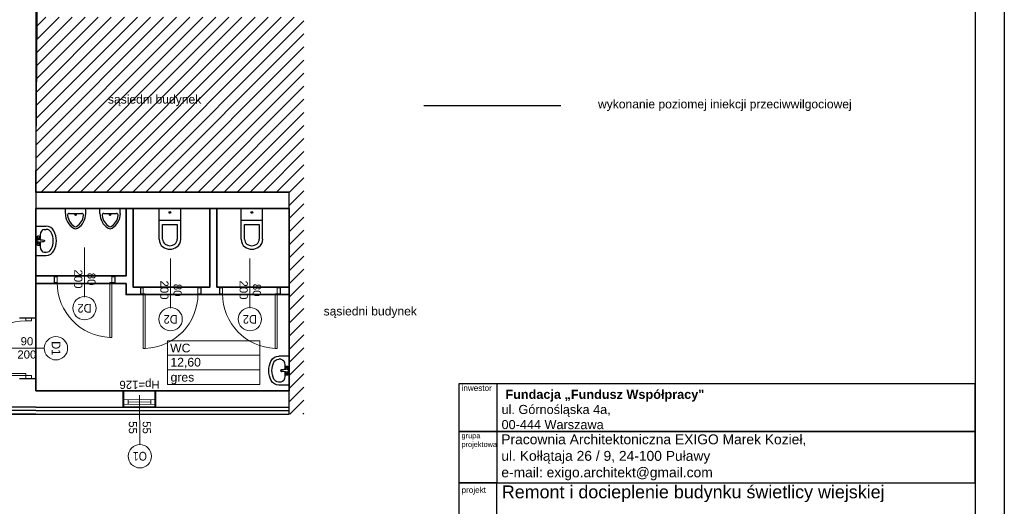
# Model space of a CAD drawing. Header units: millimetres. Extents: x -94648 to 68781, y -29623 to 11990.
# Tile 119 of 181: x 10046 to 11737, y -13161 to -12326. Entities that reach past the tile are written whole.
import ezdxf
from ezdxf.enums import TextEntityAlignment as Align

# ---------------------------------------------------------------- set-up
doc = ezdxf.new("R2010")
doc.units = ezdxf.units.MM
doc.linetypes.add('BUD', pattern=[0])
for name, color, linetype, lineweight in [('-DRZWI I OKNA', 4, 'Continuous', 5), ('A_POWTARZALNE$0$A21_DRZWI_OKNA', 153, 'Continuous', 15), ('A_POWTARZALNE$0$A30_OPIS_POM', 2, 'Continuous', 18), ('A_POWTARZALNE$0$DRZWI OPIS', 2, 'Continuous', 15), ('A_POWTARZALNE$0$OKNA OPIS', 153, 'Continuous', 20), ('A_POWTARZALNE$0$opisy drzwi okien', 3, 'Continuous', 15), ('Wykonawcze', 7, 'Continuous', 15), ('Ściany', 7, 'Continuous', 40)]:
    doc.layers.add(name, color=color, linetype=linetype, lineweight=lineweight)
for name, color, linetype in [('A_TABELKA', 7, 'Continuous'), ('A_TEXT', 1, 'Continuous'), ('HATCH', 204, 'Continuous'), ('Sanitarne', 2, 'Continuous')]:
    doc.layers.add(name, color=color, linetype=linetype)
doc.layers.add('Area', color=6, linetype='Continuous', lineweight=35, plot=False)
doc.styles.add('A_POWTARZALNE$0$Arial', font='arial.ttf')
doc.styles.add('A_POWTARZALNE$0$ISO', font='arial.ttf')
doc.styles.add('bc tabelka nazwy', font='arial.ttf', dxfattribs={"height": 0.45})
doc.styles.get("Standard").update_dxf_attribs({"font": 'arial.ttf'})
doc.linetypes.add('TRACKS', pattern='A,3.81,[130,ltypeshp.shx,S=6.35,R=0,X=0,Y=0],3.81', length=7.62)
doc.linetypes.add('ZIGZAG', pattern='A,0.00254,-5.08,[131,ltypeshp.shx,S=5.08,R=0,X=-5.08,Y=0],-10.16,[131,ltypeshp.shx,S=5.08,R=180,X=5.08,Y=0],-5.08', length=20.32254)

# ---------------------------------------------------------------- blocks, each defined once
blk = doc.blocks.new('A_POWTARZALNE$0$drzwi 104 mur')
at = {"color": 8, "linetype": 'Continuous'}
for p, q in [((0.1, 47), (0.1, 52)), ((10.1, 52), (10.1, 47)), ((0.1, 47), (-93.8, 47)), ((-93.8, 43.5), (-93.8, 47)), ((0.1, 43.5), (-93.8, 43.5)), ((10.1, 47), (0.1, 47)), ((0.1, 43.5), (0.1, 47)), ((24.7, 0), (-24.7, 0)), ((10.1, -47), (0.1, -47)), ((0.1, -47), (0.1, -52)), ((10.1, -52), (10.1, -47))]:
    blk.add_line(p, q, dxfattribs=at)
blk.add_arc((0.1, 47), 94, 182.1338, 270, dxfattribs=at)
blk = doc.blocks.new('A_POWTARZALNE$0$znak drzwi')
at = {"color": 8, "linetype": 'ByBlock'}
blk.add_line((0, 84.2), (0, 0), dxfattribs=at)
at = {"layer": 'A_POWTARZALNE$0$opisy drzwi okien', "color": 8}
blk.add_circle((0, 104.2), 20, dxfattribs=at)
at = {"color": 8, "linetype": 'ByBlock', "style": 'A_POWTARZALNE$0$ISO'}
for tag, p in [('S', (-5, 54.2)), ('H', (17.7, 54.2))]:
    blk.add_attdef(tag, text='', height=14, rotation=90, dxfattribs=at).set_placement(p, align=Align.CENTER)
at = {"layer": 'A_POWTARZALNE$0$opisy drzwi okien', "color": 8, "style": 'A_POWTARZALNE$0$ISO', "width": 0.824464}
blk.add_attdef('DX', text='', height=15, dxfattribs=at).set_placement((-12, 96.7), (12, 96.7), align=Align.FIT)
blk = doc.blocks.new('A_POWTARZALNE$0$znak okna')
at = {"color": 8, "linetype": 'Continuous'}
blk.add_line((0, -85), (0, 0), dxfattribs=at)
at = {"layer": 'A_POWTARZALNE$0$opisy drzwi okien', "color": 8}
blk.add_circle((0, -105), 20, dxfattribs=at)
at = {"color": 8, "style": 'A_POWTARZALNE$0$ISO'}
for tag, rotation, p in [('HP', 360, (0, 5.5)), ('SO', 90, (-5, -50.3)), ('HO', 90, (18.8, -50.3))]:
    blk.add_attdef(tag, text='', height=14, rotation=rotation, dxfattribs=at).set_placement(p, align=Align.CENTER)
at = {"layer": 'A_POWTARZALNE$0$opisy drzwi okien', "color": 8, "style": 'A_POWTARZALNE$0$ISO', "width": 0.7927}
blk.add_attdef('OX', text='', height=15, dxfattribs=at).set_placement((-12, -112.5), (12, -112.5), align=Align.FIT)
blk = doc.blocks.new('A$C2B0F0387')
at = {"layer": 'Sanitarne', "color": 8}
for p, q in [((0, 88), (0, 0)), ((0, 0), (350, 0)), ((0, 0), (350, 0)), ((0, 0), (350, 0)), ((0, 0), (350, 0)), ((0, 0), (350, 0)), ((0, 0), (350, 0)), ((0, 0), (350, 0)), ((0, 0), (350, 0)), ((0, 0), (350, 0)), ((0, 0), (350, 0)), ((0, 0), (350, 0)), ((0, 0), (350, 0)), ((0, 0), (350, 0)), ((0, 0), (350, 0)), ((0, 0), (350, 0)), ((0, 0), (350, 0)), ((0, 0), (350, 0)), ((0, 0), (350, 0)), ((0, 0), (350, 0)), ((0, 0), (350, 0)), ((0, 0), (350, 0)), ((0, 0), (350, 0)), ((0, 0), (350, 0)), ((0, 0), (350, 0)), ((0, 0), (350, 0)), ((0, 0), (350, 0)), ((0, 0), (350, 0)), ((0, 0), (350, 0)), ((0, 0), (350, 0)), ((0, 0), (350, 0)), ((0, 0), (350, 0)), ((0, 0), (350, 0)), ((0, 0), (350, 0)), ((0, 0), (350, 0)), ((0, 0), (350, 0)), ((0, 0), (350, 0)), ((0, 0), (350, 0)), ((0, 0), (350, 0)), ((0, 0), (350, 0)), ((0, 0), (350, 0)), ((0, 0), (350, 0)), ((0, 0), (350, 0)), ((0, 0), (350, 0)), ((0, 0), (350, 0)), ((282, 88), (68, 88)), ((282, 88), (68, 88)), ((282, 88), (68, 88)), ((282, 88), (68, 88)), ((282, 88), (68, 88)), ((282, 88), (68, 88)), ((282, 88), (68, 88)), ((282, 88), (68, 88)), ((282, 88), (68, 88)), ((282, 88), (68, 88)), ((282, 88), (68, 88)), ((282, 88), (68, 88)), ((282, 88), (68, 88)), ((282, 88), (68, 88)), ((282, 88), (68, 88)), ((282, 88), (68, 88)), ((282, 88), (68, 88)), ((282, 88), (68, 88)), ((282, 88), (68, 88)), ((282, 88), (68, 88)), ((282, 88), (68, 88)), ((282, 88), (68, 88)), ((282, 88), (68, 88)), ((282, 88), (68, 88)), ((282, 88), (68, 88)), ((282, 88), (68, 88)), ((282, 88), (68, 88)), ((282, 88), (68, 88)), ((282, 88), (68, 88)), ((282, 88), (68, 88)), ((282, 88), (68, 88)), ((282, 88), (68, 88)), ((350, 88), (350, 0))]:
    blk.add_line(p, q, dxfattribs=at)
blk.add_circle((175, 110), 12.6, dxfattribs=at)
for centre, radius, start, end in [((297, 88), 298, 121.8908, 180), ((175, 284), 65.6, 58.1092, 121.8908), ((52, 88), 298, 0, 58.1092), ((297, 88), 263, 121.8908, 172.4725), ((175, 284), 30.6, 58.1092, 121.8908), ((52, 88), 263, 7.5275, 58.1092), ((68, 118), 30.6, 172.9418, 270), ((282, 118), 30.6, 270, 7.0582)]:
    blk.add_arc(centre, radius, start, end, dxfattribs=at)
blk = doc.blocks.new('A$C5772454B')
at = {"layer": 'Sanitarne', "color": 8}
for p, q in [((0, 169), (0, 699)), ((0, 699), (370, 699)), ((370, 169), (370, 699)), ((0, 499), (370, 499)), ((60, 169), (60, 424)), ((60, 424), (310, 424)), ((310, 424), (310, 169))]:
    blk.add_line(p, q, dxfattribs=at)
blk.add_ellipse((185, 630), major_axis=(-15.3, 0), ratio=0.999954, dxfattribs=at)
for centre, major_axis, start_param, end_param in [((163, 169), (-163, 0), 0, 0.927295), ((163, 169), (-103, 0), 0, 0.927295), ((208, 169), (-103, 0), 2.214297, 3.141593), ((208, 169), (-163, 0), 2.214297, 3.141593), ((185, 199), (-200, 0), 0.927363, 2.214297), ((185, 199), (-140, 0), 0.927295, 2.214297)]:
    blk.add_ellipse(centre, major_axis=major_axis, ratio=0.999954, start_param=start_param, end_param=end_param, dxfattribs=at)
blk = doc.blocks.new('A$C53951A9D')
at = {"layer": 'Sanitarne', "color": 8}
for p, q in [((0, 500), (178, 500)), ((0, 500), (0, 0)), ((72, 349), (72, 270)), ((143, 446), (178, 446)), ((18, 274), (17, 274)), ((17, 274), (17, 273)), ((18, 274), (17, 274)), ((17, 274), (17, 273)), ((17, 273), (17, 273)), ((17, 273), (17, 272)), ((17, 273), (17, 273)), ((17, 273), (17, 272)), ((17, 272), (17, 228)), ((17, 228), (17, 227)), ((17, 228), (17, 227)), ((17, 227), (17, 227)), ((17, 227), (17, 227)), ((17, 227), (18, 226)), ((17, 227), (17, 227)), ((17, 227), (17, 227)), ((17, 227), (18, 226)), ((19, 317), (18, 315)), ((18, 315), (18, 313)), ((18, 313), (18, 311)), ((30, 278), (18, 311)), ((18, 311), (19, 309)), ((30, 278), (18, 311)), ((19, 275), (18, 275)), ((18, 275), (18, 274)), ((19, 275), (18, 275)), ((18, 275), (18, 274)), ((18, 274), (18, 274)), ((18, 274), (18, 274)), ((18, 226), (18, 226)), ((18, 226), (18, 225)), ((18, 226), (18, 226)), ((18, 226), (18, 225)), ((18, 225), (19, 225)), ((18, 225), (19, 225)), ((30, 222), (18, 189)), ((19, 191), (18, 189)), ((19, 191), (18, 189)), ((18, 189), (18, 187)), ((18, 187), (18, 185)), ((18, 185), (19, 183)), ((19, 317), (23, 322)), ((19, 309), (21, 307)), ((20, 275), (19, 275)), ((19, 275), (19, 275)), ((20, 275), (19, 275)), ((19, 275), (19, 275)), ((19, 225), (19, 225)), ((19, 225), (20, 225)), ((19, 225), (19, 225)), ((19, 225), (20, 225)), ((21, 193), (19, 191)), ((21, 193), (19, 191)), ((19, 183), (23, 178)), ((32, 275), (20, 275)), ((20, 225), (32, 225)), ((21, 307), (23, 306)), ((23, 194), (21, 193)), ((23, 194), (21, 193)), ((24, 324), (23, 322)), ((23, 306), (26, 304)), ((26, 196), (23, 194)), ((26, 196), (23, 194)), ((23, 178), (24, 177)), ((26, 325), (24, 324)), ((24, 177), (26, 175)), ((29, 326), (26, 325)), ((26, 304), (30, 303)), ((30, 197), (26, 196)), ((30, 197), (26, 196)), ((26, 175), (29, 174)), ((32, 327), (29, 326)), ((29, 174), (32, 173)), ((30, 303), (34, 302)), ((30, 278), (31, 277)), ((30, 278), (31, 277)), ((31, 223), (30, 222)), ((31, 223), (30, 222)), ((34, 198), (30, 197)), ((34, 198), (30, 197)), ((31, 277), (31, 276)), ((31, 277), (31, 276)), ((31, 276), (33, 275)), ((31, 276), (33, 275)), ((33, 225), (31, 224)), ((33, 225), (31, 224)), ((31, 224), (31, 223)), ((31, 224), (31, 223)), ((35, 328), (32, 327)), ((32, 275), (32, 275)), ((32, 225), (32, 225)), ((32, 173), (35, 172)), ((33, 275), (34, 274)), ((33, 275), (34, 274)), ((34, 226), (33, 225)), ((34, 226), (33, 225)), ((34, 302), (38, 301)), ((34, 274), (36, 273)), ((34, 274), (36, 273)), ((36, 227), (34, 226)), ((36, 227), (34, 226)), ((38, 199), (34, 198)), ((38, 199), (34, 198)), ((38, 328), (35, 328)), ((35, 172), (38, 172)), ((36, 273), (38, 273)), ((36, 273), (38, 273)), ((38, 227), (36, 227)), ((38, 227), (36, 227)), ((42, 329), (38, 328)), ((38, 301), (42, 301)), ((38, 273), (40, 273)), ((38, 273), (40, 273)), ((40, 227), (38, 227)), ((40, 227), (38, 227)), ((42, 199), (38, 199)), ((42, 199), (38, 199)), ((38, 172), (42, 172)), ((40, 273), (42, 273)), ((40, 273), (42, 273)), ((42, 227), (40, 227)), ((42, 227), (40, 227)), ((45, 328), (42, 329)), ((42, 301), (46, 301)), ((42, 273), (44, 273)), ((42, 273), (44, 273)), ((44, 227), (42, 227)), ((44, 227), (42, 227)), ((46, 199), (42, 199)), ((46, 199), (42, 199)), ((42, 172), (45, 172)), ((44, 273), (46, 273)), ((44, 273), (46, 273)), ((46, 227), (44, 227)), ((46, 227), (44, 227)), ((49, 328), (45, 328)), ((45, 172), (49, 172)), ((46, 301), (50, 302)), ((46, 273), (48, 273)), ((46, 273), (48, 273)), ((48, 227), (46, 227)), ((48, 227), (46, 227)), ((50, 198), (46, 199)), ((50, 198), (46, 199)), ((48, 273), (50, 274)), ((48, 273), (50, 274)), ((50, 226), (48, 227)), ((50, 226), (48, 227)), ((52, 327), (49, 328)), ((49, 172), (52, 173)), ((50, 302), (54, 303)), ((50, 274), (51, 275)), ((50, 274), (51, 275)), ((51, 225), (50, 226)), ((51, 225), (50, 226)), ((54, 197), (50, 198)), ((54, 197), (50, 198)), ((51, 275), (52, 276)), ((51, 275), (52, 276)), ((52, 224), (51, 225)), ((52, 224), (51, 225)), ((55, 326), (52, 327)), ((52, 276), (53, 277)), ((54, 275), (52, 275)), ((52, 275), (52, 275)), ((52, 225), (54, 225)), ((52, 225), (54, 225)), ((52, 225), (52, 225)), ((53, 223), (52, 224)), ((53, 223), (52, 224)), ((52, 173), (55, 174)), ((53, 277), (54, 278)), ((54, 222), (53, 223)), ((54, 222), (53, 223)), ((54, 278), (65, 311)), ((54, 303), (57, 304)), ((54, 275), (54, 275)), ((55, 275), (54, 275)), ((54, 275), (54, 275)), ((54, 225), (54, 225)), ((54, 225), (55, 225)), ((54, 225), (54, 225)), ((54, 225), (55, 225)), ((54, 222), (65, 189)), ((57, 196), (54, 197)), ((57, 196), (54, 197)), ((57, 325), (55, 326)), ((55, 275), (62, 272)), ((55, 225), (62, 228)), ((55, 225), (62, 228)), ((55, 174), (57, 175)), ((59, 324), (57, 325)), ((57, 304), (60, 306)), ((60, 194), (57, 196)), ((60, 194), (57, 196)), ((57, 175), (59, 177)), ((61, 322), (59, 324)), ((59, 177), (61, 178)), ((60, 306), (63, 307)), ((63, 193), (60, 194)), ((64, 317), (61, 322)), ((61, 272), (73, 269)), ((61, 228), (73, 231)), ((64, 183), (61, 178)), ((63, 307), (64, 309)), ((64, 191), (63, 193)), ((65, 315), (64, 317)), ((64, 309), (65, 311)), ((65, 189), (64, 191)), ((64, 183), (65, 185)), ((66, 313), (65, 315)), ((65, 311), (66, 313)), ((66, 187), (65, 189)), ((65, 185), (66, 187)), ((72, 230), (72, 151)), ((73, 269), (90, 267)), ((73, 231), (90, 233)), ((90, 267), (111, 265)), ((90, 233), (111, 235)), ((111, 265), (134, 263)), ((111, 235), (134, 237)), ((134, 263), (136, 263)), ((134, 263), (136, 263)), ((136, 237), (134, 237)), ((136, 237), (134, 237)), ((136, 263), (138, 262)), ((136, 263), (136, 263)), ((136, 263), (138, 262)), ((136, 263), (136, 263)), ((138, 238), (136, 237)), ((138, 238), (136, 237)), ((136, 237), (136, 237)), ((136, 237), (136, 237)), ((138, 262), (140, 261)), ((140, 239), (138, 238)), ((140, 239), (138, 238)), ((140, 261), (142, 260)), ((142, 240), (140, 239)), ((142, 260), (143, 258)), ((142, 260), (143, 258)), ((143, 242), (142, 240)), ((143, 242), (142, 240)), ((143, 258), (144, 257)), ((143, 258), (144, 257)), ((144, 243), (143, 242)), ((144, 243), (143, 242)), ((144, 257), (145, 254)), ((144, 257), (145, 254)), ((144, 256), (145, 255)), ((145, 246), (144, 243)), ((145, 246), (144, 243)), ((145, 245), (144, 244)), ((145, 255), (146, 253)), ((145, 254), (146, 252)), ((145, 254), (146, 252)), ((146, 248), (145, 246)), ((146, 248), (145, 246)), ((146, 247), (145, 245)), ((146, 253), (146, 252)), ((146, 252), (146, 250)), ((146, 252), (146, 250)), ((146, 252), (146, 250)), ((146, 250), (146, 248)), ((146, 250), (146, 248)), ((146, 250), (146, 248)), ((146, 248), (146, 247)), ((0, 0), (178, 0)), ((72, 151), (72, 151)), ((143, 54), (178, 54))]:
    blk.add_line(p, q, dxfattribs=at)
for centre, major_axis, ratio, start_param, end_param in [((143, 349), (0, -96.6), 0.732363, 3.141593, 4.712389), ((178, 349), (0, 151), 0.975758, 5.209364, 6.283185), ((178, 349), (0, 96.6), 0.975758, 5.209364, 6.283185), ((0, 250), (0, 304), 0.975758, 4.215414, 5.209364), ((0, 250), (0, 359), 0.975758, 4.215414, 5.209364), ((143, 151), (0, -96.6), 0.732363, 4.712389, 6.283185), ((178, 151), (0, 96.6), 0.975758, 3.141593, 4.215414), ((178, 151), (0, 151), 0.975758, 3.141593, 4.215414)]:
    blk.add_ellipse(centre, major_axis=major_axis, ratio=ratio, start_param=start_param, end_param=end_param, dxfattribs=at)
blk = doc.blocks.new('A_POWTARZALNE$0$ddd')
at = {"color": 8}
for p, q in [((2946.6, 2004.6), (2946.6, 1929.6)), ((2946.6, 2004.6), (3105.6, 2004.6)), ((3105.6, 2004.6), (3105.6, 1929.6)), ((2946.6, 1979.6), (3105.6, 1979.6)), ((2946.6, 1954.6), (3105.6, 1954.6)), ((2946.6, 1929.6), (3105.6, 1929.6))]:
    blk.add_line(p, q, dxfattribs=at)
at = {"color": 8, "style": 'A_POWTARZALNE$0$Arial'}
for tag, p in [('NAZWA_POMIESZCZENIA', (2951.3, 1984.7)), ('POWIERZCHNIA', (2951.8, 1960.3)), ('RODZAJ_POSADZKI', (2952, 1934.5))]:
    blk.add_attdef(tag, p, '', height=15, dxfattribs=at)

msp = doc.modelspace()

# ---------------------------------------------------------------- hatches: boundary and pattern name
at = {"linetype": 'BUD'}
h = msp.add_hatch(dxfattribs=at)
h.set_pattern_fill('ANSI31', color=252, scale=5)
h.set_pattern_definition([(45, (5013.308, 0), (-11.22532, 11.22532), [])])
h.paths.add_polyline_path([(10533.8922, -12321.65118), (10508.70774, -12321.65118), (10073.70774, -12321.65118), (10073.70774, -12621.65118), (10508.70774, -12621.65118), (10508.70774, -13002.65118), (10533.8922, -13002.65118)])
h.paths.add_polyline_path([(10193.01278, -12477.93775), (10360.7489, -12477.93775), (10360.7489, -12447.33621), (10193.01278, -12447.33621)], flags=24)

# ---------------------------------------------------------------- linework, layer by layer
at = {"layer": '-DRZWI I OKNA'}
for p, q in [((10279.20774, -12962.65118), (10224.20794, -12962.54684)), ((10224.06766, -12990.30892), (10279.06926, -12990.42923)), ((10279.00468, -12985.90413), (10224.08428, -12986.38126)), ((10279.00468, -12977.90413), (10224.12273, -12978.38126)), ((10232.12273, -12978.38126), (10232.12273, -12986.38126)), ((10271.00468, -12981.90413), (10232.12273, -12982.38126)), ((10271.00468, -12977.90413), (10271.00468, -12985.90413))]:
    msp.add_line(p, q, dxfattribs=at)
at = {"linetype": 'BUD'}
for p, q in [((10073.70774, -11041.65118), (10073.70774, -12837.73509)), ((10508.70774, -12621.65118), (10073.70774, -12621.65118)), ((10508.70774, -12649.65118), (10073.70774, -12649.65118)), ((10228.70774, -12649.65118), (10228.70774, -12765.65118)), ((10240.70774, -12649.65118), (10240.70774, -12784.65118)), ((10372.70774, -12649.65118), (10372.70774, -12784.65118)), ((10384.70774, -12649.65118), (10384.70774, -12784.65118)), ((10508.70774, -12962.65118), (10508.70774, -12649.65118)), ((10228.70774, -12765.65118), (10073.70774, -12765.65118)), ((10073.70774, -12778.65118), (10228.70774, -12778.65118)), ((10228.70774, -12778.65118), (10228.70774, -12797.65118)), ((10372.70774, -12784.65118), (10240.70774, -12784.65118)), ((10508.70774, -12784.65118), (10384.70774, -12784.65118)), ((10508.70774, -12797.65118), (10228.70774, -12797.65118)), ((10073.70774, -12941.73509), (10073.70774, -12962.65118)), ((10085.70774, -12962.65118), (10508.70774, -12962.65118)), ((10073.70774, -12990.65118), (9505.20774, -12990.65118)), ((10073.70774, -12990.65118), (10508.70774, -12990.65118)), ((10073.70774, -13002.65118), (9505.20774, -13002.65118)), ((10073.70774, -13002.65118), (10508.70774, -13002.65118))]:
    msp.add_line(p, q, dxfattribs=at)
at = {"linetype": 'ZIGZAG'}
for q in [(9505.20774, -12996.65118), (10508.70774, -12996.65118)]:
    msp.add_line((10073.70774, -12996.65118), q, dxfattribs=at)
msp.add_lwpolyline([(10508.70774, -13002.65118), (10508.70774, -12622.26717), (10073.70774, -12622.26717), (10085.70774, -11029.65118), (8722.70774, -11029.65118), (8722.70774, -13002.65118)], close=True)
at = {"linetype": 'BUD'}
for points in [[(10105.14522, -12765.65118), (10105.14522, -12778.65118)], [(10209.14522, -12765.65118), (10209.14522, -12778.65118)], [(10253.11558, -12784.65118), (10253.11558, -12797.65118)], [(10357.11558, -12784.65118), (10357.11558, -12797.65118)], [(10389.32928, -12784.65118), (10389.32928, -12797.65118)], [(10493.32928, -12784.65118), (10493.32928, -12797.65118)], [(10045.70774, -12837.73509), (10073.70774, -12837.73509)], [(10045.70774, -12941.73509), (10073.70774, -12941.73509)], [(10073.70774, -12962.65118), (10085.70774, -12962.65118)]]:
    msp.add_lwpolyline(points, dxfattribs=at)
at = {"layer": 'A_TABELKA'}
for p, q in [((10865.60142, -12950.67058), (10865.60142, -13032.81765)), ((10865.60142, -13032.81765), (10865.60142, -13120.92347))]:
    msp.add_line(p, q, dxfattribs=at)
for points in [[(10800.23456, -13032.81765), (11687.3563, -13032.81765), (11687.3563, -12950.67058), (10800.23456, -12950.67058)], [(10800.23456, -13120.92347), (11687.3563, -13120.92347), (11687.3563, -13032.81765), (10800.23456, -13032.81765)], [(10865.60142, -13120.92347), (10800.23456, -13120.92347), (10800.23456, -13196.53043), (10865.60142, -13196.53043)], [(10865.60142, -13120.92347), (11687.3563, -13120.92347), (11687.3563, -13196.53043), (10865.60142, -13196.53043)]]:
    msp.add_lwpolyline(points, close=True, dxfattribs=at)
at = {"layer": 'A_TEXT'}
for points in [[(7537.35616, -10667.75006), (11737.35616, -10667.75006), (11737.35616, -13637.75006), (7537.35616, -13637.75006)], [(7787.35616, -10717.75006), (11687.35616, -10717.75006), (11687.35616, -13587.75006), (7787.35616, -13587.75006)]]:
    msp.add_lwpolyline(points, close=True, dxfattribs=at)
at = {"layer": 'Area', "linetype": 'BUD'}
for points in [[(10073.70774, -12649.65118), (10228.70774, -12649.65118), (10228.70774, -12765.65118), (10073.70774, -12765.65118)], [(10073.70774, -12649.65118), (10508.70774, -12649.65118), (10508.70774, -12962.65118), (10073.70774, -12962.65118)], [(10240.70774, -12649.65118), (10372.70774, -12649.65118), (10372.70774, -12784.65118), (10240.70774, -12784.65118)], [(10384.70774, -12784.65118), (10508.70774, -12784.65118), (10508.70774, -12649.65118), (10384.70774, -12649.65118)], [(10508.70774, -12797.65118), (10228.70774, -12797.65118), (10228.70774, -12778.65118), (10073.70774, -12778.65118), (10073.70774, -12962.65118), (10508.70774, -12962.65118), (10508.70774, -12797.65118)]]:
    msp.add_lwpolyline(points, close=True, dxfattribs=at)
at = {"layer": 'HATCH', "linetype": 'TRACKS', "ltscale": 2}
msp.add_lwpolyline([(10740.25259, -12472.7765), (10975.35822, -12472.7765)], dxfattribs=at)
at = {"layer": 'Ściany'}
for p, q in [((10224.06766, -12990.30892), (10224.20794, -12962.54684)), ((10279.06926, -12990.42923), (10279.20774, -12962.65118))]:
    msp.add_line(p, q, dxfattribs=at)

# ---------------------------------------------------------------- block references
at = {"layer": 'A_POWTARZALNE$0$A21_DRZWI_OKNA', "xscale": -1}
for p, rotation in [((10157.14522, -12777.21368), 270.0000142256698), ((10441.32928, -12796.21368), 270.0000142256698), ((10056.10091, -12889.73509), 180.0000142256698)]:
    msp.add_blockref('A_POWTARZALNE$0$drzwi 104 mur', p, dxfattribs=dict(at, rotation=rotation))
at = {"layer": 'A_POWTARZALNE$0$A21_DRZWI_OKNA', "rotation": 89.99998577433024}
msp.add_blockref('A_POWTARZALNE$0$drzwi 104 mur', (10305.11505, -12796.21368), dxfattribs=at)
at = {"layer": 'A_POWTARZALNE$0$A30_OPIS_POM'}
ref = msp.add_blockref('A_POWTARZALNE$0$ddd', (7352.95629, -14881.47756), dxfattribs=at)
ref.add_attrib('NAZWA_POMIESZCZENIA', 'WC', (10304.21576, -12896.80568), dxfattribs={"layer": '0', "height": 15, "rotation": 0, "style": 'A_POWTARZALNE$0$Arial'})
ref.add_attrib('POWIERZCHNIA', '12,60', (10304.72731, -12921.18149), dxfattribs={"layer": '0', "height": 15, "rotation": 0, "style": 'A_POWTARZALNE$0$Arial'})
ref.add_attrib('RODZAJ_POSADZKI', 'gres', (10304.94693, -12946.94758), dxfattribs={"layer": '0', "height": 15, "rotation": 0, "style": 'A_POWTARZALNE$0$Arial'})
at = {"layer": 'A_POWTARZALNE$0$DRZWI OPIS'}
ref = msp.add_blockref('A_POWTARZALNE$0$znak drzwi', (10157.14496, -12716.64279), dxfattribs=dict(at, rotation=180.0001772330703))
ref.add_attrib('H', '200', dxfattribs={"layer": '0', "color": 0, "linetype": 'ByBlock', "height": 14, "rotation": 270.00017722, "style": 'A_POWTARZALNE$0$ISO'}).set_placement((10139.41435, -12770.79902), align=Align.CENTER)
ref.add_attrib('S', '80', dxfattribs={"layer": '0', "color": 0, "linetype": 'ByBlock', "height": 14, "rotation": 270.00017722, "style": 'A_POWTARZALNE$0$ISO'}).set_placement((10162.14512, -12770.97084), align=Align.CENTER)
ref.add_attrib('DX', 'D2', dxfattribs={"layer": 'A_POWTARZALNE$0$opisy drzwi okien', "height": 15, "rotation": 180.00017723, "style": 'A_POWTARZALNE$0$ISO', "width": 0.895951}).set_placement((10169.14526, -12813.56496), (10145.14526, -12813.56503), align=Align.FIT)
ref = msp.add_blockref('A_POWTARZALNE$0$znak drzwi', (10305.11531, -12735.64279), dxfattribs=dict(at, rotation=180.0001772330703))
ref.add_attrib('H', '200', dxfattribs={"layer": '0', "color": 0, "linetype": 'ByBlock', "height": 14, "rotation": 270.00017722, "style": 'A_POWTARZALNE$0$ISO'}).set_placement((10287.38471, -12789.79902), align=Align.CENTER)
ref.add_attrib('S', '80', dxfattribs={"layer": '0', "color": 0, "linetype": 'ByBlock', "height": 14, "rotation": 270.00017722, "style": 'A_POWTARZALNE$0$ISO'}).set_placement((10310.11548, -12789.97084), align=Align.CENTER)
ref.add_attrib('DX', 'D2', dxfattribs={"layer": 'A_POWTARZALNE$0$opisy drzwi okien', "height": 15, "rotation": 180.00017723, "style": 'A_POWTARZALNE$0$ISO', "width": 0.895951}).set_placement((10317.11561, -12832.56496), (10293.11561, -12832.56503), align=Align.FIT)
ref = msp.add_blockref('A_POWTARZALNE$0$znak drzwi', (10441.32902, -12735.64279), dxfattribs=dict(at, rotation=180.0001772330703))
ref.add_attrib('H', '200', dxfattribs={"layer": '0', "color": 0, "linetype": 'ByBlock', "height": 14, "rotation": 270.00017722, "style": 'A_POWTARZALNE$0$ISO'}).set_placement((10423.59842, -12789.79902), align=Align.CENTER)
ref.add_attrib('S', '80', dxfattribs={"layer": '0', "color": 0, "linetype": 'ByBlock', "height": 14, "rotation": 270.00017722, "style": 'A_POWTARZALNE$0$ISO'}).set_placement((10446.32919, -12789.97084), align=Align.CENTER)
ref.add_attrib('DX', 'D2', dxfattribs={"layer": 'A_POWTARZALNE$0$opisy drzwi okien', "height": 15, "rotation": 180.00017723, "style": 'A_POWTARZALNE$0$ISO', "width": 0.895951}).set_placement((10453.32932, -12832.56496), (10429.32932, -12832.56503), align=Align.FIT)
ref = msp.add_blockref('A_POWTARZALNE$0$znak drzwi', (10003.88991, -12889.73536), dxfattribs=dict(at, rotation=270.0001772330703))
ref.add_attrib('H', '200', dxfattribs={"layer": '0', "color": 0, "linetype": 'ByBlock', "height": 14, "rotation": 0.00017722, "style": 'A_POWTARZALNE$0$ISO'}).set_placement((10058.04614, -12907.46596), align=Align.CENTER)
ref.add_attrib('S', '90', dxfattribs={"layer": '0', "color": 0, "linetype": 'ByBlock', "height": 14, "rotation": 0.00017722, "style": 'A_POWTARZALNE$0$ISO'}).set_placement((10058.21796, -12884.73519), align=Align.CENTER)
ref.add_attrib('DX', 'D1', dxfattribs={"layer": 'A_POWTARZALNE$0$opisy drzwi okien', "height": 15, "rotation": 270.00017723, "style": 'A_POWTARZALNE$0$ISO', "width": 0.895951}).set_placement((10100.81207, -12877.73506), (10100.81215, -12901.73506), align=Align.FIT)
at = {"layer": 'A_POWTARZALNE$0$OKNA OPIS'}
ref = msp.add_blockref('A_POWTARZALNE$0$znak okna', (10251.7966, -12970.11391), dxfattribs=dict(at, xscale=-1, rotation=0.2729649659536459))
ref.add_attrib('HP', 'Hp=126', dxfattribs={"layer": '0', "height": 14, "rotation": 180.27296497, "style": 'A_POWTARZALNE$0$ISO'}).set_placement((10251.67899, -12945.42862), align=Align.CENTER)
ref.add_attrib('HO', '55', dxfattribs={"layer": '0', "height": 14, "rotation": 270.27296496, "style": 'A_POWTARZALNE$0$ISO'}).set_placement((10233.2383, -13025.78908), align=Align.CENTER)
ref.add_attrib('SO', '55', dxfattribs={"layer": '0', "height": 14, "rotation": 270.27296496, "style": 'A_POWTARZALNE$0$ISO'}).set_placement((10257.06168, -13025.74332), align=Align.CENTER)
ref.add_attrib('OX', 'O1', dxfattribs={"layer": 'A_POWTARZALNE$0$opisy drzwi okien', "height": 15, "rotation": 180.27296497, "style": 'A_POWTARZALNE$0$ISO', "width": 0.858565}).set_placement((10264.26091, -13067.5454), (10240.26119, -13067.65974), align=Align.FIT)
at = {"layer": 'Sanitarne', "xscale": 0.1, "yscale": 0.1, "zscale": 0.1, "rotation": 180}
for p in [(10159.22825, -12649.65118), (10218.61903, -12649.65118)]:
    msp.add_blockref('A$C2B0F0387', p, dxfattribs=at)
at = {"layer": 'Sanitarne', "yscale": 0.1, "zscale": 0.1}
for name, p, xscale in [('A$C5772454B', (10285.34757, -12719.56747), 0.1), ('A$C5772454B', (10426.14048, -12719.56747), 0.1), ('A$C53951A9D', (10073.70774, -12730.25294), 0.1), ('A$C53951A9D', (10508.70774, -12953.14497), -0.1)]:
    msp.add_blockref(name, p, dxfattribs=dict(at, xscale=xscale))

# ---------------------------------------------------------------- texts
at = {"layer": 'A_TABELKA', "style": 'bc tabelka nazwy'}
for s, insert, char_height, width, attachment_point in [('inwestor', (10804.90362, -12953.00512), 10, 56.0286376, 1), ('\\P\\P {\\fArial|b1|i0|c238|p34;\\H0.91667x;Fundacja „Fundusz Współpracy" \\fArial|b0|i0|c238|p34; \\Pul. Górnośląska 4a, \\P00-444 Warszawa }', (10873.63235, -13028.77637), 17, 812.4172161, 7), ('grupa projektowa', (10804.90362, -13035.15218), 9, 56.0286376, 1), ('Pracownia Architektoniczna EXIGO Marek Kozieł, \\Pul. Kołłątaja 26 / 9, 24-100 Puławy\\Pe-mail: exigo.architekt@gmail.com', (10873.22657, -13116.39775), 17, 812.4172161, 7), ('Remont i docieplenie budynku świetlicy wiejskiej', (10874.12094, -13125.25713), 22, 830.0100563, 1), ('projekt', (10804.90362, -13127.94825), 10, 56.0286376, 1)]:
    msp.add_mtext(s, dxfattribs=dict(at, insert=insert, char_height=char_height, width=width, attachment_point=attachment_point))
at = {"layer": 'Wykonawcze', "char_height": 14.85, "attachment_point": 4}
for s, insert, width in [('\\pi25.49976;sąsiedni budynek', (10171.86368, -12464.58693), 210.5914433), ('\\pxi1.71716;wykonanie poziomej iniekcji przeciwwilgociowej', (11013.85963, -12472.7765), 675.262188), ('\\pi25.49976;sąsiedni budynek', (10542.4101, -12828.24002), 210.5914433)]:
    msp.add_mtext(s, dxfattribs=dict(at, insert=insert, width=width))

doc.saveas('drawing.dxf')
